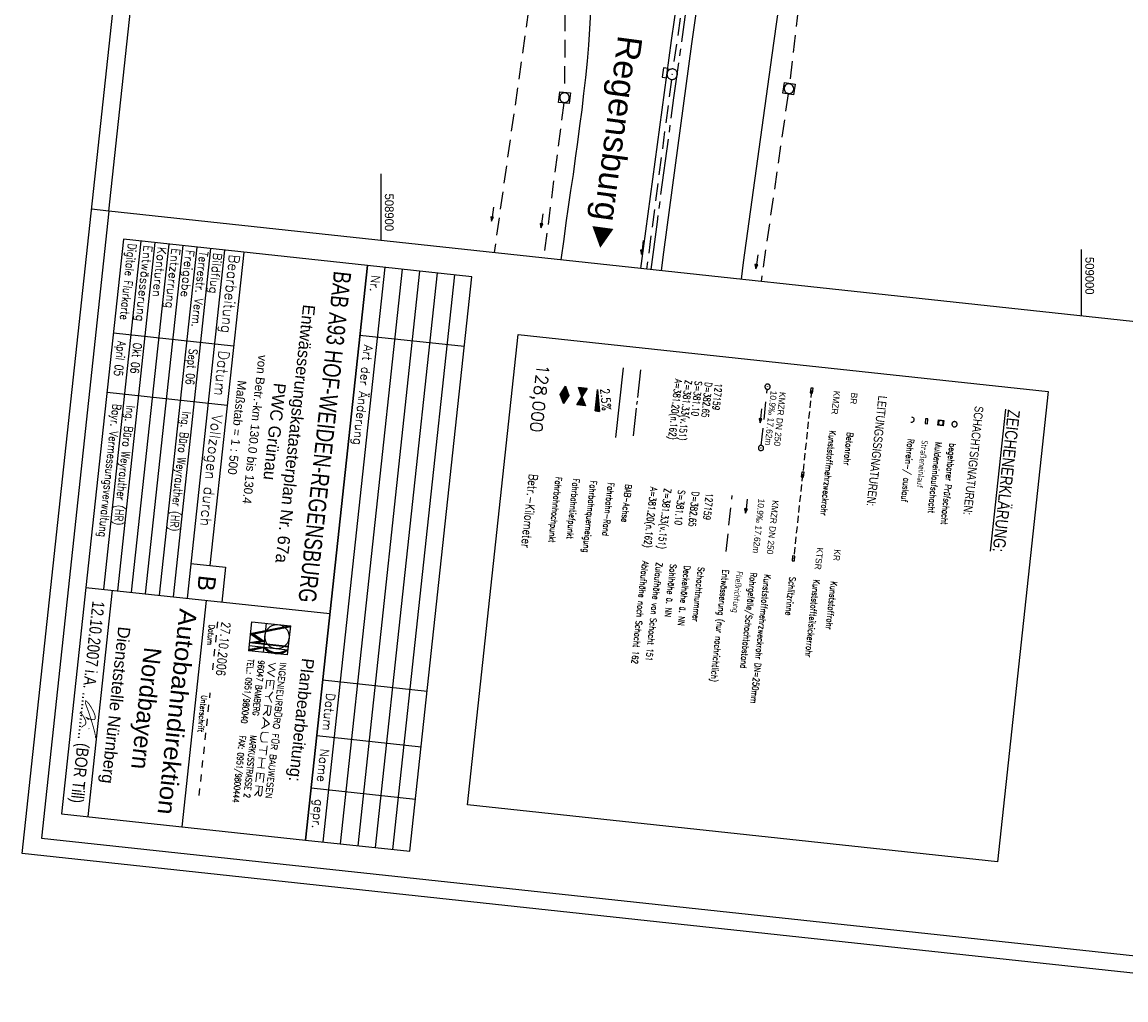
# Model space of a CAD drawing. Header units: millimetres. Extents: x 508849 to 509113, y 492318 to 492995.
# Tile 1 of 9: x 508849 to 509006, y 492318 to 492457. Entities that reach past the tile are written whole.
import ezdxf
from ezdxf.enums import TextEntityAlignment as Align

# ---------------------------------------------------------------- set-up
doc = ezdxf.new("R2010")
doc.units = ezdxf.units.MM
doc.header["$LTSCALE"] = 10
for name, pattern in [('ACHSE', [5.5, 4, -0.5, 0.5, -0.5]), ('LT00', [0]), ('LT01', [0.2, 0.1, -0.1]), ('LT17', [0.15, 0.1, -0.05]), ('STRICHLINIE2', [0.375, 0.25, -0.125])]:
    doc.linetypes.add(name, pattern=pattern)
for name, color, linetype in [('---Unterschrift_Till', 7, 'LT00'), ('--HALTUNG', 7, 'STRICHLINIE2'), ('--HALTUNGSBESCHRIFT', 140, 'Continuous'), ('--SCHACHTBESCHRIFT', 5, 'Continuous'), ('--ZEICHENERKLÄR', 7, 'Continuous'), ('-BESCH', 7, 'STRICHLINIE2'), ('-BESCH-nachrichtlich', 81, 'STRICHLINIE2'), ('-Halt-Pfeil', 4, 'LT00'), ('-RICHTUNG-NAME', 250, 'Continuous'), ('025', 7, 'Continuous'), ('035', 250, 'Continuous'), ('050', 250, 'Continuous'), ('070', 155, 'Continuous'), ('A-TEXT-KILOMETER', 30, 'LT17'), ('AX-020', 250, 'ACHSE'), ('HTP_WEST', 11, 'LT00'), ('QUER_OST', 11, 'LT00'), ('RAHMEN', 250, 'Continuous'), ('SCHLITZRINNE-KATASTER', 182, 'LT17'), ('STAT_500', 250, 'LT00'), ('V_AFBR_BAB', 250, 'LT00'), ('V_BFBR_BAB', 250, 'LT00'), ('V_KA_MULD', 182, 'LT00'), ('V_KA_PRUF', 182, 'LT00'), ('V_RASTER', 250, 'LT00'), ('V_SINKK', 182, 'LT00'), ('V_UK_DURCH', 182, 'LT00')]:
    doc.layers.add(name, color=color, linetype=linetype)
doc.styles.add('Arial', font='ARIAL.TTF')
doc.styles.add('Haltungsbeschriftung', font='ARIAL.TTF', dxfattribs={"width": 0.75})
doc.styles.add('Kilometrierung', font='romans.shx')
doc.styles.add('ROMAND', font='romand', dxfattribs={"height": 0.3})
doc.styles.add('ROMANS', font='romans.shx', dxfattribs={"width": 0.8})
doc.styles.add('schachtbeschriftung', font='romans.shx', dxfattribs={"width": 0.75, "height": 0.2})
doc.styles.add('UNIR-H', font='unir_h.shx', dxfattribs={"width": 0.8})

# ---------------------------------------------------------------- blocks, each defined once
blk = doc.blocks.new('SYMB0003')
at = {"color": 0, "linetype": 'ByBlock'}
for p, q in [((-0.015712, 0), (0.010166, 0.012015)), ((0, -0.021257), (-0.015712, 0)), ((0.010166, 0.012015), (0, -0.021257))]:
    blk.add_line(p, q, dxfattribs=at)
for points in [[(-0.031395, 0.499013), (-0.093691, 0.491144), (-0.154509, 0.475528), (-0.21289, 0.452414), (-0.267913, 0.422164), (-0.318712, 0.385257), (-0.364484, 0.342274), (-0.404509, 0.293893), (-0.438154, 0.240877), (-0.464888, 0.184062), (-0.484292, 0.124345), (-0.496058, 0.062667), (-0.5, 0)], [(-0.5, 0), (-0.496058, -0.062667), (-0.484292, -0.124345), (-0.464888, -0.184062), (-0.438154, -0.240877), (-0.404509, -0.293893), (-0.364485, -0.342274), (-0.318712, -0.385257), (-0.267914, -0.422164), (-0.21289, -0.452414), (-0.154509, -0.475529), (-0.093691, -0.491144), (-0.031395, -0.499014), (0.031395, -0.499014)], [(0.5, 0), (0.496057, 0.062667), (0.484292, 0.124345), (0.464888, 0.184062), (0.438153, 0.240877), (0.404509, 0.293893), (0.364484, 0.342274), (0.318712, 0.385257), (0.267913, 0.422164), (0.21289, 0.452414), (0.154509, 0.475528), (0.093691, 0.491144), (0.031395, 0.499013), (-0.031395, 0.499013)], [(0.031395, -0.499014), (0.093691, -0.491144), (0.154509, -0.475529), (0.21289, -0.452414), (0.267914, -0.422164), (0.318712, -0.385257), (0.364485, -0.342274), (0.404509, -0.293893), (0.438154, -0.240877), (0.464889, -0.184062), (0.484292, -0.124345), (0.496058, -0.062667), (0.5, 0)]]:
    blk.add_lwpolyline(points, dxfattribs=at)
blk = doc.blocks.new('SYMB1210')
at = {"color": 0, "linetype": 'ByBlock'}
blk.add_line((0.018815, -0.179014), (0.055623, -0.17119), dxfattribs=at)
for points in [[(-0.2, -0.2), (-0.2, 0.2), (0.2, 0.2), (0.2, -0.2), (-0.2, -0.2)], [(0.018815, 0.179014), (-0.018815, 0.179014), (-0.055623, 0.17119), (-0.09, 0.155885), (-0.120444, 0.133766), (-0.145623, 0.105801), (-0.164438, 0.073213), (-0.176067, 0.037424), (-0.18, 0)], [(-0.18, 0), (-0.176067, -0.037424), (-0.164438, -0.073213), (-0.145623, -0.105801), (-0.120444, -0.133766), (-0.09, -0.155885), (-0.055623, -0.17119), (-0.018815, -0.179014), (0.018815, -0.179014)], [(0.18, 0), (0.176067, 0.037424), (0.164438, 0.073213), (0.145623, 0.105801), (0.120444, 0.133766), (0.09, 0.155885), (0.055623, 0.17119), (0.018815, 0.179014)], [(0.055623, -0.17119), (0.09, -0.155885), (0.120444, -0.133766), (0.145623, -0.105801), (0.164438, -0.073213), (0.176067, -0.037424), (0.18, 0)]]:
    blk.add_lwpolyline(points, dxfattribs=at)
blk = doc.blocks.new('SYMB0652')
at = {"color": 0, "linetype": 'ByBlock'}
blk.add_lwpolyline([(-0.15, -0.075), (0.15, -0.075), (0.15, 0.075), (-0.15, 0.075), (-0.15, -0.075)], dxfattribs=at)
blk = doc.blocks.new('SYMB0070')
at = {"color": 0, "linetype": 'ByBlock'}
for p, q in [((-0.5, 0), (0.2, 0)), ((0.5, 0), (0.2, 0.1)), ((0.2, 0.1), (0.2, 0)), ((0.468, 0), (0.21, 0.086)), ((0.21, 0.086), (0.21, -0.086)), ((0.21, -0.086), (0.468, 0)), ((0.22, -0.072), (0.437, 0)), ((0.23, -0.058), (0.405, 0)), ((0.24, -0.045), (0.374, 0)), ((0.342, 0), (0.25, 0.031)), ((0.25, 0.031), (0.25, -0.031)), ((0.25, -0.031), (0.342, 0)), ((0.26, -0.017), (0.31, 0)), ((0.27, -0.003), (0.279, 0))]:
    blk.add_line(p, q, dxfattribs=at)
for points in [[(0.2, 0), (0.2, -0.1), (0.5, 0)], [(0.437, 0), (0.22, 0.072), (0.22, -0.072)], [(0.405, 0), (0.23, 0.058), (0.23, -0.058)], [(0.374, 0), (0.24, 0.045), (0.24, -0.045)], [(0.31, 0), (0.26, 0.017), (0.26, -0.017)], [(0.279, 0), (0.27, 0.003), (0.27, -0.003)]]:
    blk.add_lwpolyline(points, dxfattribs=at)
blk = doc.blocks.new('SYMB0071')
at = {"color": 0, "linetype": 'ByBlock'}
for p, q in [((-0.5, 0), (0, 0.25)), ((0, -0.25), (-0.5, 0)), ((-0.5, 0), (-0.5, 0)), ((-0.48, -0.01), (-0.48, 0.01)), ((-0.46, -0.02), (-0.46, 0.02)), ((-0.44, -0.03), (-0.44, 0.03)), ((-0.42, -0.04), (-0.42, 0.04)), ((-0.4, -0.05), (-0.4, 0.05)), ((-0.38, -0.06), (-0.38, 0.06)), ((-0.36, -0.07), (-0.36, 0.07)), ((-0.34, -0.08), (-0.34, 0.08)), ((-0.32, -0.09), (-0.32, 0.09)), ((-0.3, -0.1), (-0.3, 0.1)), ((-0.28, -0.11), (-0.28, 0.11)), ((-0.26, -0.12), (-0.26, 0.12)), ((-0.24, -0.13), (-0.24, 0.13)), ((-0.22, -0.14), (-0.22, 0.14)), ((-0.2, -0.15), (-0.2, 0.15)), ((-0.18, -0.16), (-0.18, 0.16)), ((-0.16, -0.17), (-0.16, 0.17)), ((-0.14, -0.18), (-0.14, 0.18)), ((-0.12, -0.19), (-0.12, 0.19)), ((-0.1, -0.2), (-0.1, 0.2)), ((-0.08, -0.21), (-0.08, 0.21)), ((-0.06, -0.22), (-0.06, 0.22)), ((-0.04, -0.23), (-0.04, 0.23)), ((-0.02, -0.24), (-0.02, 0.24)), ((0, 0.25), (0.5, 0)), ((0, -0.25), (0, 0.25)), ((0.5, 0), (0, -0.25)), ((0.02, -0.24), (0.02, 0.24)), ((0.04, -0.23), (0.04, 0.23)), ((0.06, -0.22), (0.06, 0.22)), ((0.08, -0.21), (0.08, 0.21)), ((0.1, -0.2), (0.1, 0.2)), ((0.12, -0.19), (0.12, 0.19)), ((0.14, -0.18), (0.14, 0.18)), ((0.16, -0.17), (0.16, 0.17)), ((0.18, -0.16), (0.18, 0.16)), ((0.2, -0.15), (0.2, 0.15)), ((0.22, -0.14), (0.22, 0.14)), ((0.24, -0.13), (0.24, 0.13)), ((0.26, -0.12), (0.26, 0.12)), ((0.28, -0.11), (0.28, 0.11)), ((0.3, -0.1), (0.3, 0.1)), ((0.32, -0.09), (0.32, 0.09)), ((0.34, -0.08), (0.34, 0.08)), ((0.36, -0.07), (0.36, 0.07)), ((0.38, -0.06), (0.38, 0.06)), ((0.4, -0.05), (0.4, 0.05)), ((0.42, -0.04), (0.42, 0.04)), ((0.44, -0.03), (0.44, 0.03)), ((0.46, -0.02), (0.46, 0.02)), ((0.48, -0.01), (0.48, 0.01))]:
    blk.add_line(p, q, dxfattribs=at)
blk = doc.blocks.new('SYMB0072')
at = {"color": 0, "linetype": 'ByBlock'}
for p, q in [((-0.5, -0.25), (-0.5, 0.25)), ((-0.5, 0.25), (0, 0)), ((-0.5, -0.25), (-0.5, 0.25)), ((0, 0), (-0.5, -0.25)), ((-0.48, -0.24), (-0.48, 0.24)), ((-0.46, -0.23), (-0.46, 0.23)), ((-0.44, -0.22), (-0.44, 0.22)), ((-0.42, -0.21), (-0.42, 0.21)), ((-0.4, -0.2), (-0.4, 0.2)), ((-0.38, -0.19), (-0.38, 0.19)), ((-0.36, -0.18), (-0.36, 0.18)), ((-0.34, -0.17), (-0.34, 0.17)), ((-0.32, -0.16), (-0.32, 0.16)), ((-0.3, -0.15), (-0.3, 0.15)), ((-0.28, -0.14), (-0.28, 0.14)), ((-0.26, -0.13), (-0.26, 0.13)), ((-0.24, -0.12), (-0.24, 0.12)), ((-0.22, -0.11), (-0.22, 0.11)), ((-0.2, -0.1), (-0.2, 0.1)), ((-0.18, -0.09), (-0.18, 0.09)), ((-0.16, -0.08), (-0.16, 0.08)), ((-0.14, -0.07), (-0.14, 0.07)), ((-0.12, -0.06), (-0.12, 0.06)), ((-0.1, -0.05), (-0.1, 0.05)), ((-0.08, -0.04), (-0.08, 0.04)), ((-0.06, -0.03), (-0.06, 0.03)), ((-0.04, -0.02), (-0.04, 0.02)), ((-0.02, -0.01), (-0.02, 0.01)), ((0.02, -0.01), (0.02, 0.01)), ((0.04, -0.02), (0.04, 0.02)), ((0.06, -0.03), (0.06, 0.03)), ((0.08, -0.04), (0.08, 0.04)), ((0.1, -0.05), (0.1, 0.05)), ((0.12, -0.06), (0.12, 0.06)), ((0.14, -0.07), (0.14, 0.07)), ((0.16, -0.08), (0.16, 0.08)), ((0.18, -0.09), (0.18, 0.09)), ((0.2, -0.1), (0.2, 0.1)), ((0.22, -0.11), (0.22, 0.11)), ((0.24, -0.12), (0.24, 0.12)), ((0.26, -0.13), (0.26, 0.13)), ((0.28, -0.14), (0.28, 0.14)), ((0.3, -0.15), (0.3, 0.15)), ((0.32, -0.16), (0.32, 0.16)), ((0.34, -0.17), (0.34, 0.17)), ((0.36, -0.18), (0.36, 0.18)), ((0.38, -0.19), (0.38, 0.19)), ((0.4, -0.2), (0.4, 0.2)), ((0.42, -0.21), (0.42, 0.21)), ((0.44, -0.22), (0.44, 0.22)), ((0.46, -0.23), (0.46, 0.23)), ((0.48, -0.24), (0.48, 0.24)), ((0.5, -0.25), (0.5, 0.25))]:
    blk.add_line(p, q, dxfattribs=at)
blk.add_lwpolyline([(0, 0), (0.5, 0.25), (0.5, -0.25), (0, 0)], dxfattribs=at)
blk = doc.blocks.new('SYMB1107')
at = {"color": 0, "linetype": 'ByBlock'}
for points in [[(-0.2, 0), (-0.196157, 0.039018), (-0.184776, 0.076537), (-0.166294, 0.111114), (-0.141421, 0.141421), (-0.111114, 0.166294), (-0.076537, 0.184776), (-0.039018, 0.196157), (0, 0.2)], [(0, 0.2), (0.039018, 0.196157), (0.076537, 0.184776), (0.111114, 0.166294), (0.141421, 0.141421), (0.166294, 0.111114), (0.184776, 0.076537), (0.196157, 0.039018), (0.2, 0)]]:
    blk.add_lwpolyline(points, dxfattribs=at)
blk = doc.blocks.new('Unterschrift Till')
at = {"layer": '---Unterschrift_Till', "const_width": 0.025, "flags": 128}
blk.add_lwpolyline([(-2.194, 0.479), (-2.202, 0.469), (-2.208, 0.462), (-2.213, 0.455), (-2.217, 0.45), (-2.221, 0.445), (-2.224, 0.441), (-2.226, 0.438), (-2.229, 0.434), (-2.231, 0.431), (-2.233, 0.428), (-2.235, 0.425), (-2.238, 0.422), (-2.24, 0.419), (-2.242, 0.416), (-2.244, 0.413), (-2.247, 0.41), (-2.249, 0.406), (-2.251, 0.402), (-2.252, 0.399), (-2.254, 0.395), (-2.255, 0.392), (-2.257, 0.389), (-2.257, 0.387), (-2.258, 0.385), (-2.258, 0.384), (-2.258, 0.385), (-2.257, 0.386), (-2.256, 0.387), (-2.255, 0.39), (-2.253, 0.393), (-2.252, 0.398), (-2.25, 0.403), (-2.247, 0.409), (-2.245, 0.416), (-2.243, 0.424), (-2.24, 0.432), (-2.238, 0.44), (-2.235, 0.448), (-2.233, 0.456), (-2.23, 0.464), (-2.228, 0.472), (-2.226, 0.48), (-2.224, 0.487), (-2.222, 0.494), (-2.221, 0.501), (-2.219, 0.507), (-2.218, 0.514), (-2.217, 0.52), (-2.215, 0.526), (-2.214, 0.532), (-2.213, 0.538), (-2.212, 0.544), (-2.212, 0.55), (-2.211, 0.555), (-2.21, 0.561), (-2.21, 0.567), (-2.209, 0.573), (-2.209, 0.578), (-2.208, 0.584), (-2.208, 0.59), (-2.208, 0.595), (-2.208, 0.601), (-2.208, 0.606), (-2.209, 0.611), (-2.209, 0.615), (-2.21, 0.62), (-2.211, 0.624), (-2.212, 0.628), (-2.213, 0.632), (-2.214, 0.635), (-2.216, 0.638), (-2.217, 0.641), (-2.219, 0.643), (-2.22, 0.646), (-2.222, 0.648), (-2.224, 0.65), (-2.226, 0.651), (-2.228, 0.653), (-2.23, 0.654), (-2.232, 0.655), (-2.234, 0.656), (-2.236, 0.657), (-2.239, 0.658), (-2.241, 0.659), (-2.244, 0.66), (-2.246, 0.66), (-2.249, 0.661), (-2.252, 0.661), (-2.255, 0.662), (-2.259, 0.662), (-2.262, 0.662), (-2.266, 0.662), (-2.269, 0.662), (-2.273, 0.662), (-2.277, 0.661), (-2.281, 0.661), (-2.285, 0.66), (-2.289, 0.659), (-2.293, 0.659), (-2.298, 0.658), (-2.302, 0.657), (-2.306, 0.656), (-2.31, 0.654), (-2.314, 0.653), (-2.319, 0.652), (-2.323, 0.65), (-2.327, 0.649), (-2.331, 0.647), (-2.334, 0.646), (-2.338, 0.644), (-2.342, 0.643), (-2.346, 0.641), (-2.349, 0.639), (-2.353, 0.638), (-2.356, 0.636), (-2.359, 0.634), (-2.363, 0.633), (-2.366, 0.631), (-2.37, 0.629), (-2.374, 0.627), (-2.377, 0.626), (-2.381, 0.624), (-2.385, 0.622), (-2.389, 0.62), (-2.393, 0.617), (-2.397, 0.615), (-2.402, 0.613), (-2.406, 0.611), (-2.41, 0.608), (-2.414, 0.606), (-2.419, 0.603), (-2.424, 0.6), (-2.429, 0.597), (-2.434, 0.593), (-2.441, 0.589), (-2.447, 0.585), (-2.455, 0.58), (-2.463, 0.574), (-2.472, 0.569), (-2.48, 0.563), (-2.489, 0.557), (-2.498, 0.552), (-2.506, 0.546), (-2.514, 0.541), (-2.522, 0.536), (-2.529, 0.531), (-2.535, 0.527), (-2.541, 0.522), (-2.547, 0.518), (-2.552, 0.515), (-2.557, 0.511), (-2.562, 0.507), (-2.566, 0.504), (-2.57, 0.501), (-2.574, 0.497), (-2.578, 0.494), (-2.582, 0.491), (-2.586, 0.488), (-2.59, 0.485), (-2.593, 0.482), (-2.597, 0.479), (-2.6, 0.477), (-2.604, 0.474), (-2.607, 0.471), (-2.611, 0.469), (-2.614, 0.466), (-2.617, 0.463), (-2.621, 0.461), (-2.624, 0.458), (-2.628, 0.455), (-2.631, 0.452), (-2.635, 0.449), (-2.638, 0.446), (-2.641, 0.442), (-2.645, 0.439), (-2.648, 0.436), (-2.652, 0.432), (-2.656, 0.429), (-2.659, 0.426), (-2.663, 0.422), (-2.666, 0.419), (-2.669, 0.415), (-2.672, 0.412), (-2.675, 0.409), (-2.678, 0.405), (-2.681, 0.402), (-2.683, 0.399), (-2.685, 0.397), (-2.688, 0.394), (-2.69, 0.391), (-2.692, 0.389), (-2.694, 0.386), (-2.696, 0.384), (-2.698, 0.381), (-2.7, 0.379), (-2.702, 0.377), (-2.704, 0.375), (-2.706, 0.372), (-2.708, 0.37), (-2.71, 0.368), (-2.711, 0.366), (-2.713, 0.363), (-2.714, 0.361), (-2.715, 0.359), (-2.716, 0.356), (-2.717, 0.354), (-2.718, 0.352), (-2.719, 0.35), (-2.719, 0.348), (-2.72, 0.346), (-2.72, 0.345), (-2.72, 0.343), (-2.72, 0.342), (-2.72, 0.34), (-2.719, 0.339), (-2.718, 0.338), (-2.718, 0.337), (-2.717, 0.336), (-2.715, 0.335), (-2.714, 0.334), (-2.713, 0.333), (-2.711, 0.332), (-2.71, 0.331), (-2.708, 0.331), (-2.707, 0.33), (-2.705, 0.33), (-2.704, 0.33), (-2.702, 0.33), (-2.701, 0.33), (-2.699, 0.33), (-2.697, 0.33), (-2.696, 0.33), (-2.694, 0.33), (-2.692, 0.33), (-2.69, 0.33), (-2.688, 0.33), (-2.686, 0.33), (-2.683, 0.331), (-2.681, 0.331), (-2.678, 0.331), (-2.675, 0.332), (-2.672, 0.333), (-2.668, 0.334), (-2.664, 0.335), (-2.66, 0.337), (-2.655, 0.338), (-2.649, 0.341), (-2.643, 0.343), (-2.635, 0.346), (-2.628, 0.35), (-2.619, 0.354), (-2.61, 0.358), (-2.6, 0.362), (-2.59, 0.367), (-2.58, 0.372), (-2.57, 0.377), (-2.559, 0.382), (-2.548, 0.388), (-2.537, 0.393), (-2.526, 0.399), (-2.515, 0.404), (-2.504, 0.41), (-2.492, 0.415), (-2.481, 0.421), (-2.47, 0.427), (-2.458, 0.432), (-2.447, 0.438), (-2.436, 0.444), (-2.425, 0.449), (-2.414, 0.454), (-2.403, 0.459), (-2.393, 0.464), (-2.383, 0.469), (-2.374, 0.473), (-2.364, 0.478), (-2.355, 0.482), (-2.347, 0.486), (-2.338, 0.49), (-2.33, 0.494), (-2.321, 0.497), (-2.313, 0.501), (-2.305, 0.505), (-2.297, 0.509), (-2.288, 0.513), (-2.28, 0.516), (-2.271, 0.52), (-2.262, 0.524), (-2.254, 0.528), (-2.244, 0.532), (-2.235, 0.537), (-2.225, 0.541), (-2.216, 0.545), (-2.205, 0.549), (-2.195, 0.554), (-2.184, 0.558), (-2.174, 0.563), (-2.163, 0.568), (-2.151, 0.572), (-2.14, 0.577), (-2.129, 0.582), (-2.118, 0.587), (-2.107, 0.591), (-2.096, 0.596), (-2.086, 0.6), (-2.076, 0.604), (-2.066, 0.608), (-2.057, 0.612), (-2.048, 0.616), (-2.039, 0.619), (-2.031, 0.623), (-2.022, 0.626), (-2.014, 0.629), (-2.006, 0.633), (-1.997, 0.636), (-1.989, 0.64), (-1.98, 0.643), (-1.971, 0.646), (-1.962, 0.65), (-1.953, 0.653), (-1.943, 0.657), (-1.933, 0.661), (-1.923, 0.665), (-1.912, 0.669), (-1.902, 0.673), (-1.891, 0.677), (-1.88, 0.681), (-1.87, 0.685), (-1.86, 0.688), (-1.851, 0.692), (-1.842, 0.695), (-1.833, 0.698), (-1.825, 0.701), (-1.817, 0.703), (-1.809, 0.706), (-1.801, 0.708), (-1.793, 0.711), (-1.785, 0.713), (-1.777, 0.715), (-1.769, 0.717), (-1.762, 0.719), (-1.754, 0.721), (-1.747, 0.723), (-1.739, 0.725), (-1.732, 0.727), (-1.726, 0.729), (-1.719, 0.731), (-1.714, 0.731), (-1.709, 0.732), (-1.706, 0.731), (-1.704, 0.728), (-1.703, 0.725), (-1.705, 0.719)], dxfattribs=at)
blk.add_lwpolyline([(-2.338, 0.213, -0.009753), (-2.349, 0.213, -0.012873), (-2.357, 0.213, -0.000058), (-2.363, 0.214, -0.000395), (-2.363, 0.214, -0.003084), (-2.366, 0.214, -0.002987), (-2.369, 0.214, -0.121908), (-2.37, 0.215, -0.078365), (-2.372, 0.216, -0.169129), (-2.373, 0.218, -0.093053), (-2.372, 0.223, -0.048138), (-2.369, 0.228, -0.056178), (-2.366, 0.232, -0.016049), (-2.362, 0.235, 0.015861), (-2.359, 0.239, 0.023961), (-2.346, 0.253, -0.019597), (-2.331, 0.27, -0.016685), (-2.31, 0.29, -0.012958), (-2.281, 0.314, -0.012002), (-2.255, 0.335, -0.011524), (-2.226, 0.355, -0.011371), (-2.203, 0.37, -0.011002), (-2.178, 0.384, -0.019211), (-2.152, 0.397, -0.024277), (-2.13, 0.405, -0.018479), (-2.119, 0.408, -0.020969), (-2.11, 0.41, -0.037055), (-2.098, 0.411, -0.031487), (-2.085, 0.411, -0.034214), (-2.073, 0.409, -0.038344), (-2.063, 0.405, -0.027683), (-2.053, 0.4, -0.027965), (-2.044, 0.395, -0.023542), (-2.033, 0.386, -0.046995), (-2.028, 0.381, -0.007241), (-2.021, 0.372, -0.008919), (-2.017, 0.365, -0.000473), (-2.012, 0.358, 0.000599), (-2.007, 0.352, 0.001303), (-1.998, 0.338, 0.014886), (-1.997, 0.337, 0.023743), (-1.997, 0.337, 0.000688), (-1.988, 0.327, 0.002539), (-1.982, 0.321, 0.002137), (-1.975, 0.314, 0.108696), (-1.969, 0.311, 0.076722), (-1.96, 0.309, 0.135898), (-1.956, 0.31, 0.088438), (-1.95, 0.314)], format="xyb", dxfattribs=at)
at = {"layer": '---Unterschrift_Till', "flags": 128}
blk.add_lwpolyline([(-1.928, 0.508, 0.025, 0.012, 0), (-1.951, 0.519, 0.008, 0.008, 0), (-1.93, 0.521, 0.008, 0.008, 0)], format="xyseb", dxfattribs=at)

msp = doc.modelspace()

# ---------------------------------------------------------------- linework, layer by layer
at = {"layer": '--HALTUNG'}
msp.add_line((508954.32, 492397.03), (508955.18, 492405.04), dxfattribs=at)
at = {"layer": '-BESCH'}
for p, q in [((508948.55, 492498.86), (508941.71, 492450.77)), ((508926.48, 492492.43), (508926.24, 492447.43)), ((508924.24, 492481.49), (508916.2, 492424.55)), ((508961.28, 492474.22), (508958.36, 492448.7)), ((508941.51, 492449.28), (508937.95, 492422.21)), ((508926.14, 492445.94), (508923.26, 492423.79)), ((508958.16, 492447.21), (508954.29, 492420.45))]:
    msp.add_line(p, q, dxfattribs=at)
at = {"layer": '-BESCH-nachrichtlich'}
msp.add_line((508949.31, 492381.91), (508950.17, 492389.91), dxfattribs=at)
at = {"layer": '025'}
for p, q in [((508865.78, 492426.21), (508860.43, 492376.5)), ((508867.77, 492426), (508862.42, 492376.28)), ((508869.76, 492425.78), (508864.4, 492376.07)), ((508871.75, 492425.57), (508866.39, 492375.85)), ((508873.74, 492425.35), (508868.38, 492375.64)), ((508875.73, 492425.14), (508870.37, 492375.43)), ((508903.07, 492422.19), (508894.23, 492340.17)), ((508905.55, 492421.92), (508896.72, 492339.9)), ((508908.04, 492421.66), (508899.2, 492339.63)), ((508910.52, 492421.39), (508901.69, 492339.36)), ((508897.03, 492412.79), (508911.94, 492411.18)), ((508881.16, 492367.73), (508881.61, 492371.86)), ((508881.61, 492371.86), (508887.12, 492371.27)), ((508887.12, 492371.27), (508881.42, 492370.14)), ((508882.08, 492370.13), (508881.62, 492370.18)), ((508882.2, 492370.15), (508881.73, 492370.2)), ((508882.31, 492370.18), (508881.85, 492370.23)), ((508887.1, 492371.13), (508881.88, 492370.09)), ((508882.42, 492370.2), (508881.96, 492370.25)), ((508882.54, 492370.22), (508882.08, 492370.27)), ((508882.65, 492370.24), (508882.19, 492370.29)), ((508882.77, 492370.27), (508882.3, 492370.32)), ((508882.88, 492370.29), (508882.42, 492370.34)), ((508882.99, 492370.31), (508882.53, 492370.36)), ((508883.11, 492370.33), (508882.65, 492370.38)), ((508883.22, 492370.36), (508882.76, 492370.41)), ((508883.34, 492370.38), (508882.87, 492370.43)), ((508883.45, 492370.4), (508882.99, 492370.45)), ((508883.56, 492370.42), (508883.1, 492370.47)), ((508883.68, 492370.45), (508883.22, 492370.5)), ((508883.67, 492371.64), (508883.23, 492367.51)), ((508883.79, 492370.47), (508883.33, 492370.52)), ((508883.91, 492370.49), (508883.44, 492370.54)), ((508884.02, 492370.51), (508883.56, 492370.56)), ((508884.13, 492370.54), (508883.67, 492370.59)), ((508884.25, 492370.56), (508883.79, 492370.61)), ((508884.36, 492370.58), (508883.9, 492370.63)), ((508884.48, 492370.6), (508884.01, 492370.65)), ((508884.59, 492370.63), (508884.13, 492370.68)), ((508884.7, 492370.65), (508884.24, 492370.7)), ((508884.82, 492370.67), (508884.36, 492370.72)), ((508884.93, 492370.7), (508884.47, 492370.75)), ((508885.05, 492370.72), (508884.58, 492370.77)), ((508885.16, 492370.74), (508884.7, 492370.79)), ((508885.27, 492370.76), (508884.81, 492370.81)), ((508885.39, 492370.79), (508884.92, 492370.84)), ((508885.5, 492370.81), (508885.04, 492370.86)), ((508885.61, 492370.83), (508885.15, 492370.88)), ((508885.73, 492370.85), (508885.27, 492370.9)), ((508885.84, 492370.88), (508885.38, 492370.93)), ((508885.96, 492370.9), (508885.49, 492370.95)), ((508886.07, 492370.92), (508885.61, 492370.97)), ((508886.18, 492370.94), (508885.72, 492370.99)), ((508886.3, 492370.97), (508885.84, 492371.02)), ((508886.4, 492370.99), (508885.95, 492371.04)), ((508886.53, 492371.01), (508886.06, 492371.06)), ((508886.64, 492371.03), (508886.18, 492371.08)), ((508886.75, 492371.06), (508886.29, 492371.11)), ((508886.87, 492371.08), (508886.41, 492371.13)), ((508886.98, 492371.1), (508886.52, 492371.15)), ((508887.1, 492371.12), (508886.63, 492371.17)), ((508887.12, 492371.27), (508886.67, 492367.14)), ((508887.11, 492371.16), (508886.75, 492371.2)), ((508887.11, 492371.19), (508886.86, 492371.22)), ((508887.11, 492371.19), (508886.86, 492371.22)), ((508887.11, 492371.23), (508886.98, 492371.24)), ((508887.11, 492371.23), (508886.98, 492371.24)), ((508887.11, 492371.23), (508886.98, 492371.24)), ((508882.93, 492369.11), (508881.28, 492368.85)), ((508886.79, 492368.26), (508881.28, 492368.85)), ((508886.8, 492368.26), (508881.31, 492368.85)), ((508881.42, 492370.14), (508882.93, 492369.11)), ((508881.89, 492370.08), (508881.44, 492370.13)), ((508881.45, 492368.88), (508886.8, 492368.3)), ((508881.45, 492368.88), (508881.45, 492368.88)), ((508881.95, 492370.04), (508881.5, 492370.09)), ((508881.97, 492370.11), (508881.51, 492370.16)), ((508882.01, 492370), (508881.56, 492370.05)), ((508886.81, 492368.33), (508881.58, 492368.9)), ((508882.07, 492369.96), (508881.62, 492370.01)), ((508882.13, 492369.92), (508881.68, 492369.97)), ((508881.71, 492368.92), (508886.81, 492368.37)), ((508881.71, 492368.92), (508881.71, 492368.92)), ((508882.2, 492369.87), (508881.74, 492369.92)), ((508882.26, 492369.83), (508881.8, 492369.88)), ((508882.37, 492368.88), (508881.84, 492368.94)), ((508882.32, 492369.79), (508881.86, 492369.84)), ((508881.88, 492370.09), (508883.4, 492369.06)), ((508882.38, 492369.75), (508881.92, 492369.8)), ((508882.49, 492368.9), (508881.97, 492368.96)), ((508882.44, 492369.71), (508881.98, 492369.76)), ((508882.5, 492369.67), (508882.04, 492369.72)), ((508882.56, 492369.63), (508882.1, 492369.68)), ((508882.62, 492368.92), (508882.1, 492368.98)), ((508882.62, 492369.59), (508882.17, 492369.63)), ((508882.68, 492369.54), (508882.23, 492369.59)), ((508882.74, 492368.94), (508882.23, 492369)), ((508882.74, 492369.5), (508882.29, 492369.55)), ((508883.4, 492369.06), (508882.33, 492368.87)), ((508882.33, 492368.87), (508886.81, 492368.39)), ((508882.8, 492369.46), (508882.35, 492369.51)), ((508882.87, 492368.97), (508882.37, 492369.02)), ((508882.86, 492369.42), (508882.41, 492369.47)), ((508882.92, 492369.38), (508882.47, 492369.43)), ((508882.99, 492368.99), (508882.5, 492369.04)), ((508882.98, 492369.34), (508882.53, 492369.39)), ((508883.05, 492369.3), (508882.59, 492369.34)), ((508883.11, 492369.01), (508882.63, 492369.06)), ((508883.11, 492369.25), (508882.65, 492369.3)), ((508883.17, 492369.21), (508882.71, 492369.26)), ((508883.24, 492369.03), (508882.76, 492369.08)), ((508883.23, 492369.17), (508882.77, 492369.22)), ((508883.29, 492369.13), (508882.83, 492369.18)), ((508883.35, 492369.09), (508882.89, 492369.14)), ((508883.36, 492369.05), (508882.89, 492369.1)), ((508881.16, 492367.73), (508883.3, 492368.2)), ((508881.21, 492367.74), (508881.16, 492367.75)), ((508886.67, 492367.14), (508881.16, 492367.73)), ((508881.54, 492367.81), (508881.17, 492367.85)), ((508881.43, 492367.79), (508881.17, 492367.82)), ((508881.32, 492367.76), (508881.17, 492367.78)), ((508881.18, 492367.87), (508882.85, 492368.24)), ((508881.64, 492367.83), (508881.21, 492367.88)), ((508886.75, 492367.82), (508881.24, 492368.42)), ((508881.75, 492367.86), (508881.31, 492367.9)), ((508881.86, 492367.88), (508881.42, 492367.93)), ((508881.96, 492367.9), (508881.53, 492367.95)), ((508882.07, 492367.93), (508881.64, 492367.97)), ((508882.18, 492367.95), (508881.74, 492368)), ((508882.29, 492367.97), (508881.85, 492368.02)), ((508882.39, 492368), (508881.96, 492368.04)), ((508882.5, 492368.02), (508882.06, 492368.07)), ((508882.61, 492368.04), (508882.17, 492368.09)), ((508882.71, 492368.07), (508882.28, 492368.11)), ((508882.82, 492368.09), (508882.38, 492368.14)), ((508882.93, 492368.11), (508882.49, 492368.16)), ((508883.03, 492368.14), (508882.6, 492368.18)), ((508883.14, 492368.16), (508882.71, 492368.21)), ((508883.25, 492368.18), (508882.81, 492368.23)), ((508883.55, 492368.14), (508883.33, 492368.16)), ((508883.59, 492368.1), (508883.37, 492368.12)), ((508883.63, 492368.06), (508883.4, 492368.08)), ((508883.68, 492368.02), (508883.44, 492368.04)), ((508883.72, 492367.98), (508883.48, 492368)), ((508883.78, 492367.94), (508883.52, 492367.97)), ((508883.83, 492367.9), (508883.57, 492367.93)), ((508883.89, 492367.86), (508883.62, 492367.89)), ((508883.96, 492367.81), (508883.67, 492367.85)), ((508884.02, 492367.77), (508883.72, 492367.8)), ((508884.1, 492367.73), (508883.78, 492367.76)), ((508884.19, 492367.68), (508883.84, 492367.72)), ((508884.29, 492367.64), (508883.9, 492367.68)), ((508884.41, 492367.59), (508883.98, 492367.64)), ((508884.57, 492367.54), (508884.05, 492367.59)), ((508884.14, 492367.55), (508885.79, 492367.37)), ((508885.68, 492367.35), (508884.24, 492367.5)), ((508885.55, 492367.33), (508884.37, 492367.46)), ((508885.38, 492367.31), (508884.53, 492367.4)), ((508885.35, 492367.46), (508885.88, 492367.4)), ((508885.52, 492367.47), (508885.97, 492367.42)), ((508885.65, 492367.49), (508886.05, 492367.45)), ((508885.76, 492367.51), (508886.12, 492367.48)), ((508885.86, 492367.54), (508886.19, 492367.5)), ((508885.94, 492367.57), (508886.26, 492367.53)), ((508886.02, 492367.59), (508886.32, 492367.56)), ((508886.09, 492367.62), (508886.37, 492367.59)), ((508886.16, 492367.65), (508886.43, 492367.62)), ((508886.22, 492367.67), (508886.48, 492367.65)), ((508886.28, 492367.7), (508886.53, 492367.68)), ((508886.33, 492367.73), (508886.58, 492367.71)), ((508886.39, 492367.76), (508886.62, 492367.74)), ((508886.44, 492367.79), (508886.67, 492367.77)), ((508886.49, 492367.82), (508886.71, 492367.8)), ((508891.72, 492363.57), (508906.64, 492361.96)), ((508890.87, 492355.62), (508905.78, 492354.01)), ((508890.06, 492348.16), (508904.98, 492346.55))]:
    msp.add_line(p, q, dxfattribs=at)
at = {"layer": '025', "linetype": 'LT01'}
for p, q in [((508876.03, 492364.98), (508876.77, 492371.83)), ((508874.1, 492347.07), (508875.68, 492361.7))]:
    msp.add_line(p, q, dxfattribs=at)
at = {"layer": '025'}
msp.add_lwpolyline([(508995.28, 492404.71), (508988.04, 492337.6), (508912.38, 492345.75), (508919.61, 492412.87)], close=True, dxfattribs=at)
msp.add_circle((508885.21, 492369.73), 1.73, dxfattribs=at)
for centre, radius, start, end in [((508885.22, 492369.82), 2.51, 220.2562, 307.4444), ((508885.22, 492369.83), 2.37, 224.0749, 303.6233)]:
    msp.add_arc(centre, radius, start, end, dxfattribs=at)
at = {"layer": '035'}
for p, q in [((508877.71, 492424.92), (508872.36, 492375.21)), ((508900.58, 492422.46), (508891.74, 492340.44)), ((508879, 492411.21), (508861.85, 492413.06)), ((508878.11, 492402.75), (508860.94, 492404.6))]:
    msp.add_line(p, q, dxfattribs=at)
at = {"layer": '050'}
for p, q in [((508880.45, 492424.63), (508875.63, 492379.89)), ((508857.94, 492376.77), (508892.74, 492373.02)), ((508861.67, 492376.36), (508858.19, 492344.05)), ((508875.09, 492374.92), (508871.61, 492342.6))]:
    msp.add_line(p, q, dxfattribs=at)
msp.add_lwpolyline([(508872.89, 492380.18), (508877.86, 492379.65), (508877.33, 492374.68)], dxfattribs=at)
at = {"layer": '070'}
for p, q in [((508863.3, 492426.48), (508857.94, 492376.77)), ((508857.94, 492376.77), (508854.46, 492344.45))]:
    msp.add_line(p, q, dxfattribs=at)
for points in [[(508854.46, 492344.45), (508889.26, 492340.7), (508898.1, 492422.73), (508863.3, 492426.48)], [(508898.1, 492422.73), (508889.26, 492340.7), (508904.17, 492339.1), (508913.01, 492421.12), (508898.1, 492422.73)]]:
    msp.add_lwpolyline(points, dxfattribs=at)
at = {"layer": 'AX-020', "ltscale": 0.1}
msp.add_line((508937.07, 492407.84), (508936, 492397.9), dxfattribs=at)
at = {"layer": 'AX-020', "ltscale": 0.2, "flags": 128}
msp.add_lwpolyline([(509048.58, 492968.5), (509044.81, 492954.72), (509040.17, 492937.45), (509035.6, 492920.15), (509031.11, 492902.84), (509026.7, 492885.5), (509022.37, 492868.15), (509018.11, 492850.77), (509013.93, 492833.38), (509009.83, 492815.97), (509005.81, 492798.54), (509001.86, 492781.09), (508997.99, 492763.62), (508994.2, 492746.14), (508990.49, 492728.64), (508986.86, 492711.12), (508983.31, 492693.59), (508979.83, 492676.05), (508976.43, 492658.48), (508973.11, 492640.9), (508969.87, 492623.31), (508966.71, 492605.7), (508963.63, 492588.08), (508960.62, 492570.45), (508957.7, 492552.8), (508954.85, 492535.14), (508952.09, 492517.47), (508949.4, 492499.78), (508946.79, 492482.09), (508944.26, 492464.38), (508941.81, 492446.66), (508939.44, 492428.93), (508938.56, 492422.14)], dxfattribs=at)
at = {"layer": 'QUER_OST'}
for p, q in [((508930.95, 492404.85), (508930.98, 492404.85)), ((508930.97, 492404.98), (508930.96, 492404.98)), ((508931.12, 492403.31), (508930.78, 492403.34)), ((508930.78, 492403.28), (508931.12, 492403.24)), ((508931.11, 492403.37), (508930.79, 492403.41)), ((508930.8, 492403.48), (508931.1, 492403.44)), ((508931.09, 492403.58), (508930.81, 492403.61)), ((508930.81, 492403.54), (508931.1, 492403.51)), ((508931.09, 492403.64), (508930.82, 492403.67)), ((508930.83, 492403.8), (508931.07, 492403.78)), ((508930.83, 492403.74), (508931.08, 492403.71)), ((508931.07, 492403.84), (508930.84, 492403.87)), ((508930.85, 492404), (508931.06, 492403.98)), ((508931.06, 492403.91), (508930.85, 492403.93)), ((508930.86, 492404.06), (508931.05, 492404.04)), ((508931.04, 492404.11), (508930.87, 492404.13)), ((508930.88, 492404.26), (508931.03, 492404.25)), ((508931.04, 492404.18), (508930.88, 492404.2)), ((508930.89, 492404.33), (508931.03, 492404.31)), ((508931.01, 492404.45), (508930.9, 492404.46)), ((508931.02, 492404.38), (508930.9, 492404.39)), ((508930.91, 492404.52), (508931.01, 492404.51)), ((508930.92, 492404.59), (508931, 492404.58)), ((508930.99, 492404.71), (508930.93, 492404.72)), ((508931, 492404.65), (508930.93, 492404.65)), ((508930.94, 492404.79), (508930.98, 492404.78)), ((508931.24, 492401.97), (508930.64, 492402.03)), ((508930.64, 492401.97), (508931.24, 492401.9)), ((508931.23, 492402.04), (508930.65, 492402.1)), ((508930.66, 492402.23), (508931.22, 492402.17)), ((508930.66, 492402.17), (508931.22, 492402.1)), ((508931.21, 492402.24), (508930.67, 492402.3)), ((508931.21, 492402.3), (508930.68, 492402.36)), ((508930.69, 492402.49), (508931.19, 492402.44)), ((508930.69, 492402.43), (508931.2, 492402.37)), ((508931.19, 492402.51), (508930.7, 492402.56)), ((508930.71, 492402.69), (508931.18, 492402.64)), ((508931.18, 492402.57), (508930.71, 492402.62)), ((508930.72, 492402.75), (508931.17, 492402.71)), ((508931.16, 492402.84), (508930.73, 492402.88)), ((508931.16, 492402.77), (508930.73, 492402.82)), ((508930.74, 492402.95), (508931.15, 492402.91)), ((508930.75, 492403.02), (508931.15, 492402.97)), ((508931.13, 492403.11), (508930.76, 492403.15)), ((508931.14, 492403.04), (508930.76, 492403.08)), ((508930.77, 492403.21), (508931.13, 492403.17))]:
    msp.add_line(p, q, dxfattribs=at)
msp.add_lwpolyline([(508931.24, 492401.88), (508930.63, 492401.95), (508930.96, 492405), (508931.24, 492401.88)], dxfattribs=at)
at = {"layer": 'RAHMEN'}
msp.add_line((508861.21, 492430.47), (508858.73, 492430.74), dxfattribs=at)
at = {"layer": 'RAHMEN', "flags": 128}
for points in [[(509042.7, 492317.88), (508848.82, 492338.77), (508919.52, 492994.98), (509113.4, 492974.09)], [(509109.58, 492961.93), (509050.12, 492410.12), (508861.21, 492430.47), (508920.67, 492982.28)]]:
    msp.add_lwpolyline(points, close=True, dxfattribs=at)
msp.add_lwpolyline([(508861.21, 492430.47), (508851.57, 492340.99), (509040.48, 492320.64), (509050.12, 492410.12)], dxfattribs=at)
at = {"layer": 'SCHLITZRINNE-KATASTER'}
msp.add_line((508961.51, 492404.87), (508958.93, 492380.9), dxfattribs=at)
at = {"layer": 'V_AFBR_BAB'}
msp.add_line((508934.59, 492408.11), (508933.52, 492398.17), dxfattribs=at)
at = {"layer": 'V_BFBR_BAB'}
for points in [[(508940.08, 492421.98), (508940.41, 492424.62), (508944.43, 492454.35), (508948.65, 492484.04), (508953.12, 492513.78), (508957.74, 492543.27), (508962.61, 492572.99)], [(508978.54, 492568.97), (508973.38, 492554.97), (508969.65, 492541.25), (508964.45, 492512.02), (508959.99, 492482.38), (508955.81, 492452.73), (508951.74, 492423.15), (508951.44, 492420.75)], [(508956.01, 492551.28), (508954.81, 492543.88), (508953.86, 492537.95), (508952.92, 492532.03), (508951.99, 492526.09), (508951.06, 492520.16), (508950.15, 492514.23), (508949.25, 492508.28), (508948.35, 492502.33), (508947.47, 492496.37), (508946.59, 492490.42), (508945.72, 492484.46), (508944.86, 492478.54), (508944, 492472.61), (508943.15, 492466.69), (508942.31, 492460.76), (508941.48, 492454.83), (508940.45, 492447.42), (508939.44, 492440), (508938.44, 492432.58), (508937.47, 492425.16), (508937.1, 492422.3)], [(508929.97, 492458.93), (508929.82, 492456.51), (508929.65, 492454.19), (508929.45, 492451.87), (508929.22, 492449.56), (508928.97, 492447.25), (508928.69, 492444.94), (508928.4, 492442.63), (508928.09, 492440.32), (508927.77, 492438.02), (508927.45, 492435.71), (508927.11, 492433.4), (508926.78, 492431.1), (508926.45, 492428.79), (508926.12, 492426.49), (508925.71, 492423.53)]]:
    msp.add_lwpolyline(points, dxfattribs=at)
at = {"layer": 'V_RASTER'}
for p, q in [((508900, 492435.79), (508900, 492426.29)), ((509000, 492425.01), (509000, 492415.52))]:
    msp.add_line(p, q, dxfattribs=at)

# ---------------------------------------------------------------- block references
at = {"layer": '---Unterschrift_Till', "xscale": 5.000000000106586, "yscale": 5.000000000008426, "zscale": 5, "rotation": 263.850318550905}
msp.add_blockref('Unterschrift Till', (508854.76, 492347.23), dxfattribs=at)
at = {"layer": '-Halt-Pfeil', "yscale": 1.999999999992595, "zscale": 2}
for p, xscale, rotation in [((508915.96, 492430.03), 1.999999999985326, 261.9615585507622), ((508923.01, 492429.08), 1.999999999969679, 262.5947685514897), ((508937.35, 492425.3), 2.000000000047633, 262.5213485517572), ((508953.68, 492423.24), 1.999999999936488, 261.7655885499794), ((508954.26, 492401.25), 1.999999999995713, 263.8503185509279), ((508952.19, 492388.36), 1.999999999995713, 263.8503185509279)]:
    msp.add_blockref('SYMB0070', p, dxfattribs=dict(at, xscale=xscale, rotation=rotation))
at = {"layer": 'HTP_WEST', "yscale": 2.499999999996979, "zscale": 2.5}
for name, p, xscale, rotation in [('SYMB0071', (508926.25, 492404.25), 2.500000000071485, 263.8546300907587), ('SYMB0072', (508928.73, 492403.99), 2.499999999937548, 83.8503185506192)]:
    msp.add_blockref(name, p, dxfattribs=dict(at, xscale=xscale, rotation=rotation))
at = {"layer": 'V_KA_MULD'}
for p, xscale, yscale, zscale, rotation in [((508926.24, 492446.68), 3.799999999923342, 3.79999999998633, 3.8, 263.8503185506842), ((508958.27, 492447.96), 3.799999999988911, 3.79999999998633, 3.8, 171.0980141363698), ((508979.96, 492400.27), 1.899999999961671, 1.900000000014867, 1.9, 263.8503185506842)]:
    msp.add_blockref('SYMB1210', p, dxfattribs=dict(at, xscale=xscale, yscale=yscale, zscale=zscale, rotation=rotation))
at = {"layer": 'V_KA_PRUF', "rotation": 263.8503185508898}
for p, xscale, yscale, zscale in [((508941.6, 492450.02), 1.500000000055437, 1.499999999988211, 1.5), ((508955.22, 492405.41), 0.7500000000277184, 0.7500000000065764, 0.75), ((508981.91, 492400.06), 0.7500000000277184, 0.7500000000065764, 0.75), ((508954.28, 492396.66), 0.7500000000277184, 0.7500000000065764, 0.75)]:
    msp.add_blockref('SYMB0003', p, dxfattribs=dict(at, xscale=xscale, yscale=yscale, zscale=zscale))
at = {"layer": 'V_SINKK'}
for p, xscale, yscale, zscale, rotation in [((508940.59, 492450.23), 4.499999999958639, 4.500000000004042, 4.5, 82.15257638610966), ((508961.51, 492404.87), 2.250000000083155, 2.249999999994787, 2.25, 263.8503185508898), ((508977.9, 492400.49), 2.250000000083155, 2.249999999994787, 2.25, 263.8503185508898), ((508960.22, 492392.88), 2.250000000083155, 2.249999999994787, 2.25, 263.8503185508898), ((508958.93, 492380.9), 2.250000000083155, 2.249999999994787, 2.25, 263.8503185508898)]:
    msp.add_blockref('SYMB0652', p, dxfattribs=dict(at, xscale=xscale, yscale=yscale, zscale=zscale, rotation=rotation))
at = {"layer": 'V_UK_DURCH', "xscale": 1.999999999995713, "yscale": 1.999999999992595, "zscale": 2, "rotation": 263.8503185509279}
msp.add_blockref('SYMB1107', (508975.72, 492400.7), dxfattribs=at)

# ---------------------------------------------------------------- texts
at = {"layer": '--HALTUNGSBESCHRIFT', "style": 'Haltungsbeschriftung', "width": 0.95}
for s, p in [('10.9‰ 17.62m', (508955.25, 492400.99)), ('KMZR DN 250', (508956.53, 492400.85))]:
    msp.add_text(s, height=0.9, rotation=263.8503, dxfattribs=at).set_placement(p, align=Align.CENTER)
for s, p in [('KMZR', (508964.69, 492404.87)), ('BR', (508967.18, 492404.6)), ('10.9‰ 17.62m', (508953.93, 492389.48)), ('KMZR DN 250', (508955.92, 492389.26)), ('KTSR', (508962.28, 492382.51)), ('KR', (508964.77, 492382.24))]:
    msp.add_text(s, height=0.9, rotation=263.8503, dxfattribs=at).set_placement(p)
at = {"layer": '--SCHACHTBESCHRIFT', "style": 'schachtbeschriftung', "width": 0.75}
for s, p in [('A=381.20(n.162)', (508942.02, 492406.57)), ('Z=381.33(v.151)', (508943.45, 492406.41)), ('S=381.10', (508944.88, 492406.26)), ('D=382.65', (508946.32, 492406.1)), ('127159', (508947.75, 492405.95)), ('A=381.20(n.162)', (508938.5, 492391.14)), ('Z=381.33(v.151)', (508940.49, 492390.93)), ('S=381.10', (508942.48, 492390.71)), ('D=382.65', (508944.47, 492390.5)), ('127159', (508946.46, 492390.28))]:
    msp.add_text(s, height=1, rotation=263.8504, dxfattribs=at).set_placement(p)
at = {"layer": '--ZEICHENERKLÄR', "linetype": 'Continuous', "style": 'ROMANS', "width": 0.8}
for s, height, p in [('Kunststoffmehrzweckrohr', 0.9, (508964.08, 492399.21)), ('Betonrohr', 0.9, (508966.57, 492398.94)), ('Rohrein-/ auslauf', 0.9, (508975.25, 492398.01)), ('Straßeneinlauf', 0.9, (508977.23, 492397.8)), ('Muldeneinlaufschacht', 0.9, (508979.22, 492397.58)), ('begehbarer Prüfschacht', 0.9, (508981.21, 492397.37)), ('Betr.-Kilometer', 1.25, (508921.2, 492393)), ('Fahrbahnhochpunkt', 0.9, (508924.99, 492392.6)), ('Fahrbahntiefpunkt', 0.9, (508927.48, 492392.33)), ('Fahrbahnquerneigung', 0.9, (508929.96, 492392.06)), ('Fahrbahn-Rand', 0.9, (508932.45, 492391.79)), ('BAB-Achse', 0.9, (508934.94, 492391.52)), ('Ablaufhöhe nach Schacht 162', 0.9, (508937.36, 492380.57)), ('Zulaufhöhe von Schacht 151', 0.9, (508939.35, 492380.36)), ('Sohlhöhe ü. NN', 0.9, (508941.34, 492380.14)), ('Deckelhöhe ü. NN', 0.9, (508943.33, 492379.93)), ('Schachtnummer', 0.9, (508945.32, 492379.71)), ('Entwässerung (nur nachrichtlich)', 0.9, (508948.82, 492379.34)), ('Fließrichtung', 0.9, (508950.8, 492379.12)), ('Rohrgefälle/Schachtabstand', 0.9, (508952.79, 492378.91)), ('Kunststoffmehrzweckrohr DN=250mm', 0.9, (508954.78, 492378.69)), ('Schlitzrinne', 0.9, (508958.36, 492378.31)), ('Kunststoffteilsickerrohr', 0.9, (508961.79, 492377.94)), ('Kunststoffrohr', 0.9, (508964.27, 492377.67))]:
    msp.add_text(s, height=height, rotation=263.8503, dxfattribs=at).set_placement(p)
at = {"layer": '-RICHTUNG-NAME', "insert": (508928.72, 492424.62), "char_height": 3.5, "width": 38.388, "attachment_point": 9, "rotation": 262.4394, "style": 'Arial'}
msp.add_mtext('\\pt4,12,15.5,23.75;{\\fSwis721 BlkOul BT|b0|i0|c0|p82;Regensburg\\fArial|b0|i0|c0|p32;►}', dxfattribs=at)
at = {"layer": '025', "style": 'ROMANS'}
for s, height, width, p in [('Digitale Flurkarte', 1.2, 0.8, (508863.97, 492425.9)), ('Terrestr. Verm.', 1.2, 0.9, (508874.18, 492424.8)), ('April 05', 1.2, 0.8, (508862.47, 492411.98)), ('Okt 06', 1.2, 0.8, (508864.73, 492411.74)), ('Sept 06', 1.2, 0.8, (508872.68, 492410.88)), ('Bayr. Vermessungsverwaltung', 1.2, 0.8, (508861.77, 492403.01)), ('Ing. Büro Weyrauther (HR)', 1.2, 0.8, (508863.76, 492402.79)), ('Ing. Büro Weyrauther (HR)', 1.2, 0.8, (508871.72, 492401.93)), ('27.10.2006', 1.25, 0.8, (508877.33, 492371.89)), ('TEL.: 0951/980040   FAX: 0951/9800444', 0.875, 0.75, (508881.05, 492366.55)), ('96047 BAMBERG    MARKUSSTRASSE 2', 0.875, 0.81, (508882.57, 492366.39)), ('INGENIEURBÜRO FÜR BAUWESEN', 0.875, 1.03, (508885.66, 492366.11))]:
    msp.add_text(s, height=height, rotation=263.8503, dxfattribs=dict(at, width=width)).set_placement(p)
at = {"layer": '025'}
for s, height, style, p in [('Entwässerung', 1.2, 'ROMANS', (508866.23, 492425.66)), ('Konturen', 1.2, 'ROMANS', (508868.22, 492425.45)), ('Entzerrung', 1.2, 'ROMANS', (508870.2, 492425.23)), ('Freigabe', 1.2, 'ROMANS', (508872.19, 492425.02)), ('Bildflug', 1.2, 'ROMANS', (508876.17, 492424.59)), ('Nr.', 1.25, 'ROMANS', (508898.71, 492421.41)), ('Art der Änderung', 1.25, 'ROMANS', (508897.64, 492411.46)), ('B', 2.5, 'UNIR-H', (508874.05, 492378.59)), ('Planbearbeitung:', 1.75, 'UNIR-H', (508888.78, 492366.73)), ('Datum', 1.25, 'ROMANS', (508892.28, 492361.75)), ('Name', 1.25, 'ROMANS', (508891.42, 492353.8)), ('gepr.', 1.25, 'ROMANS', (508890.65, 492346.59))]:
    msp.add_text(s, height=height, rotation=263.8503, dxfattribs=dict(at, style=style)).set_placement(p)
at = {"layer": '025', "style": 'UNIR-H'}
for s, width, p in [('BAB A93 HOF-WEIDEN-REGENSBURG', 0.78, (508890.79, 492398.37)), ('Autobahndirektion', 1.095, (508869.73, 492359.15))]:
    msp.add_text(s, height=2.5, rotation=263.8503, dxfattribs=dict(at, width=width)).set_placement(p, align=Align.CENTER)
for s, height, p in [('Entwässerungskatasterplan Nr. 67a', 1.75, (508886.95, 492398.78)), ('Maßstab = 1 : 500', 1.25, (508878.9, 492399.65)), ('PWC Grünau', 1.75, (508884, 492399.1)), ('Dienststelle Nürnberg', 1.75, (508861.35, 492360.05)), ('Nordbayern', 2.5, (508865.32, 492359.63))]:
    msp.add_text(s, height=height, rotation=263.8503, dxfattribs=at).set_placement(p, align=Align.CENTER)
at = {"layer": '025', "width": 0.8}
for s, p in [('LEITUNGSSIGNATUREN:', (508971.04, 492404.18)), ('SCHACHTSIGNATUREN:', (508984.81, 492402.7))]:
    msp.add_text(s, height=1.25, rotation=263.8503, dxfattribs=at).set_placement(p)
at = {"layer": '025', "linetype": 'LT01', "style": 'ROMANS', "width": 0.8}
for s, p in [('Datum', (508875.53, 492371.48)), ('Unterschrift', (508874.44, 492361.41))]:
    msp.add_text(s, height=0.8, rotation=263.8503, dxfattribs=at).set_placement(p)
at = {"layer": '025', "insert": (508857.93, 492360.42), "char_height": 1.75, "width": 30.2709, "attachment_point": 5, "rotation": 263.8503, "style": 'UNIR-H'}
msp.add_mtext('12.10.2007 i.A. ............. {\\fArial|b0|i0|c0|p34;(BOR Till)}', dxfattribs=at)
at = {"layer": '035'}
for s, height, style, width, p in [('Bearbeitung', 1.5, 'ROMANS', 0.95, (508878.42, 492424.35)), ('WEYRAUTHER', 1.04, 'ROMAND', 2.2, (508884.04, 492366.28))]:
    msp.add_text(s, height=height, rotation=263.8503, dxfattribs=dict(at, style=style, width=width)).set_placement(p)
at = {"layer": '035', "style": 'ROMANS'}
for s, p in [('Datum', (508876.94, 492410.63)), ('Vollzogen durch', (508875.95, 492401.48))]:
    msp.add_text(s, height=1.5, rotation=263.8503, dxfattribs=at).set_placement(p)
at = {"layer": '035', "linetype": 'Continuous', "width": 0.8}
msp.add_text('%%UZEICHENERKLÄRUNG:', height=1.75, rotation=263.8503, dxfattribs=at).set_placement((508989.52, 492402.19))
at = {"layer": 'A-TEXT-KILOMETER', "style": 'Kilometrierung'}
msp.add_text('128,000', height=1.75, rotation=263.8503, dxfattribs=at).set_placement((508922.16, 492398.92), align=Align.MIDDLE_RIGHT)
at = {"layer": 'QUER_OST', "style": 'ROMANS', "width": 0.8}
msp.add_text('2.5%', height=1.25, rotation=275.1594, dxfattribs=at).set_placement((508931.36, 492405.11))
at = {"layer": 'STAT_500', "style": 'UNIR-H'}
msp.add_text('von Betr.-km 130.0 bis 130.4', height=1.25, rotation=263.8503, dxfattribs=at).set_placement((508881.42, 492399.38), align=Align.CENTER)
at = {"layer": 'V_RASTER', "width": 0.962}
for s, p in [(' 508900', (508900.6, 492433.43)), (' 509000', (509000.57, 492424.38))]:
    msp.add_text(s, height=1.25, rotation=269.9994, dxfattribs=at).set_placement(p)

doc.saveas('drawing.dxf')
